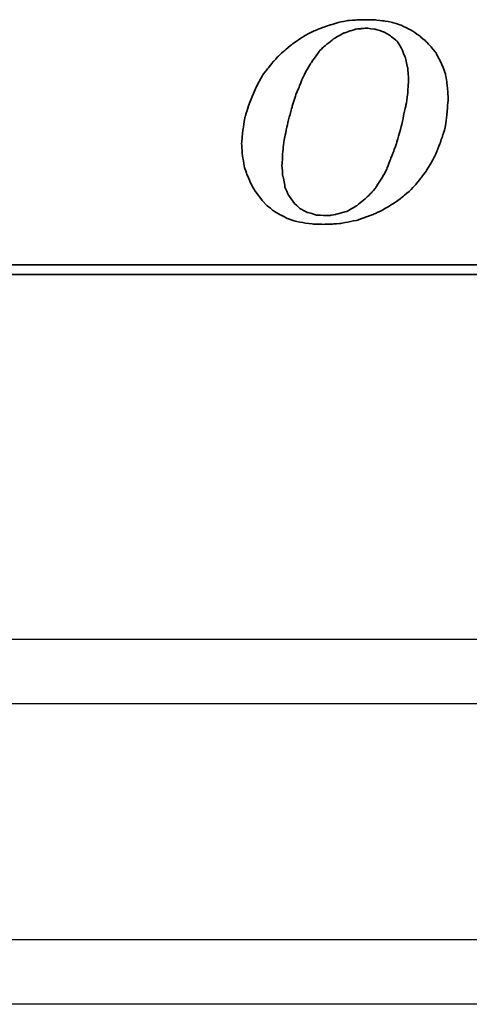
# Model space of a CAD drawing. Header units: millimetres. Extents: x 467 to 831, y 501 to 636.
# Tile 34 of 51: x 738 to 749, y 524 to 547. Entities that reach past the tile are written whole.
import ezdxf

# ---------------------------------------------------------------- set-up
doc = ezdxf.new("R2010")
doc.units = ezdxf.units.MM
for name, color, linetype in [('2', 7, 'CONTINUOUS'), ('DIM', 4, 'CONTINUOUS'), ('layer 1', 7, 'CONTINUOUS')]:
    doc.layers.add(name, color=color, linetype=linetype)

# ---------------------------------------------------------------- blocks, each defined once
blk = doc.blocks.new('TBI MOTION logo(完整正式版)')
at = {"layer": 'layer 1', "color": 22, "lineweight": 35}
for points, knots in [([(-11.34375, -6.98375), (-11.34375, -6.98375), (-10.91375, -7.43875), (-10.91375, -7.43875), (-10.91375, -7.43875), (-10.91375, -7.43875), (-10.38625, -7.87125), (-10.38625, -7.87125), (-10.38625, -7.87125), (-10.38625, -7.87125), (-9.81125, -8.20375), (-9.81125, -8.20375), (-9.81125, -8.20375), (-9.81125, -8.20375), (-9.21125, -8.51875), (-9.21125, -8.51875), (-9.21125, -8.51875), (-9.21125, -8.51875), (-8.51625, -8.75875), (-8.51625, -8.75875), (-8.51625, -8.75875), (-8.51625, -8.75875), (-7.77125, -8.90375), (-7.77125, -8.90375), (-7.77125, -8.90375), (-7.77125, -8.90375), (-6.97875, -8.99875), (-6.97875, -8.99875), (-6.97875, -8.99875), (-6.97875, -8.99875), (-6.14125, -9.02375), (-6.14125, -9.02375), (-6.14125, -9.02375), (-6.14125, -9.02375), (-5.37125, -8.99875), (-5.37125, -8.99875), (-5.37125, -8.99875), (-5.37125, -8.99875), (-4.65375, -8.94875), (-4.65375, -8.94875), (-4.65375, -8.94875), (-4.65375, -8.94875), (-3.93375, -8.80625), (-3.93375, -8.80625), (-3.93375, -8.80625), (-3.93375, -8.80625), (-3.21375, -8.66375), (-3.21375, -8.66375), (-3.21375, -8.66375), (-3.21375, -8.66375), (-2.49375, -8.39875), (-2.49375, -8.39875), (-2.49375, -8.39875), (-2.49375, -8.39875), (-1.79875, -8.13375), (-1.79875, -8.13375), (-1.79875, -8.13375), (-1.79875, -8.13375), (-1.17375, -7.84375), (-1.17375, -7.84375), (-1.17375, -7.84375), (-1.17375, -7.84375), (-0.52375, -7.46375), (-0.52375, -7.46375), (-0.52375, -7.46375), (-0.52375, -7.46375), (0.10124, -7.07875), (0.10124, -7.07875), (0.10124, -7.07875), (0.10124, -7.07875), (0.67625, -6.62375), (0.67625, -6.62375), (0.67625, -6.62375), (0.67625, -6.62375), (1.24874, -6.14375), (1.24874, -6.14375), (1.24874, -6.14375), (1.24874, -6.14375), (1.72874, -5.64125), (1.72874, -5.64125), (1.72874, -5.64125), (1.72874, -5.64125), (2.18624, -5.06375), (2.18624, -5.06375), (2.18624, -5.06375), (2.18624, -5.06375), (2.61625, -4.48874), (2.61625, -4.48874), (2.61625, -4.48874), (2.61625, -4.48874), (3.00125, -3.83874), (3.00125, -3.83874), (3.00125, -3.83874), (3.00125, -3.83874), (3.36124, -3.21374), (3.36124, -3.21374), (3.36124, -3.21374), (3.36124, -3.21374), (3.84374, -1.99125), (3.84374, -1.99125), (3.84374, -1.99125), (3.84374, -1.99125), (4.22625, -0.81875), (4.22625, -0.81875), (4.22625, -0.81875), (4.22625, -0.81875), (4.39125, 0.45624), (4.39125, 0.45624), (4.39125, 0.45624), (4.39125, 0.45624), (4.48874, 1.70124), (4.48874, 1.70124), (4.48874, 1.70124), (4.48874, 1.70124), (4.43874, 2.44625), (4.43874, 2.44625), (4.43874, 2.44625), (4.43874, 2.44625), (4.36874, 3.14125), (4.36874, 3.14125), (4.36874, 3.14125), (4.36874, 3.14125), (4.25125, 3.81125), (4.25125, 3.81125), (4.25125, 3.81125), (4.25125, 3.81125), (4.03124, 4.41125), (4.03124, 4.41125), (4.03124, 4.41125), (4.03124, 4.41125), (3.74374, 5.01125), (3.74374, 5.01125), (3.74374, 5.01125), (3.74374, 5.01125), (3.43124, 5.58875), (3.43124, 5.58875), (3.43124, 5.58875), (3.43124, 5.58875), (3.02625, 6.09125), (3.02625, 6.09125), (3.02625, 6.09125), (3.02625, 6.09125), (2.59374, 6.54875), (2.59374, 6.54875), (2.59374, 6.54875), (2.59374, 6.54875), (2.09124, 6.98125), (2.09124, 6.98125), (2.09124, 6.98125), (2.09124, 6.98125), (1.56124, 7.36625), (1.56124, 7.36625), (1.56124, 7.36625), (1.56124, 7.36625), (0.98624, 7.67625), (0.98624, 7.67625), (0.98624, 7.67625), (0.98624, 7.67625), (0.38624, 7.96375), (0.38624, 7.96375), (0.38624, 7.96375), (0.38624, 7.96375), (-0.25875, 8.15625), (-0.25875, 8.15625), (-0.25875, 8.15625), (-0.25875, 8.15625), (-0.98125, 8.30125), (-0.98125, 8.30125), (-0.98125, 8.30125), (-0.98125, 8.30125), (-1.70124, 8.37125), (-1.70124, 8.37125), (-1.70124, 8.37125), (-1.70124, 8.37125), (-2.49375, 8.39624), (-2.49375, 8.39624), (-2.49375, 8.39624), (-2.49375, 8.39624), (-3.28625, 8.37125), (-3.28625, 8.37125), (-3.28625, 8.37125), (-3.28625, 8.37125), (-4.05125, 8.32125), (-4.05125, 8.32125), (-4.05125, 8.32125), (-4.05125, 8.32125), (-4.77375, 8.18125), (-4.77375, 8.18125), (-4.77375, 8.18125), (-4.77375, 8.18125), (-5.51625, 7.96375), (-5.51625, 7.96375), (-5.51625, 7.96375), (-5.51625, 7.96375), (-6.21125, 7.72625), (-6.21125, 7.72625), (-6.21125, 7.72625), (-6.21125, 7.72625), (-6.92875, 7.43625), (-6.92875, 7.43625), (-6.92875, 7.43625), (-6.92875, 7.43625), (-7.57875, 7.10125), (-7.57875, 7.10125), (-7.57875, 7.10125), (-7.57875, 7.10125), (-8.24875, 6.69125), (-8.24875, 6.69125), (-8.24875, 6.69125), (-8.24875, 6.69125), (-8.84875, 6.26125), (-8.84875, 6.26125), (-8.84875, 6.26125), (-8.84875, 6.26125), (-9.42625, 5.78125), (-9.42625, 5.78125), (-9.42625, 5.78125), (-9.42625, 5.78125), (-9.95375, 5.30125), (-9.95375, 5.30125), (-9.95375, 5.30125), (-9.95375, 5.30125), (-10.43375, 4.79624), (-10.43375, 4.79624), (-10.43375, 4.79624), (-10.43375, 4.79624), (-10.88875, 4.22125), (-10.88875, 4.22125), (-10.88875, 4.22125), (-10.88875, 4.22125), (-11.29875, 3.69375), (-11.29875, 3.69375), (-11.29875, 3.69375), (-11.29875, 3.69375), (-11.63375, 3.09125), (-11.63375, 3.09125), (-11.63375, 3.09125), (-11.63375, 3.09125), (-11.91875, 2.49625), (-11.91875, 2.49625), (-11.91875, 2.49625), (-11.91875, 2.49625), (-12.44875, 1.24625), (-12.44875, 1.24625), (-12.44875, 1.24625), (-12.44875, 1.24625), (-12.80875, 0.06874), (-12.80875, 0.06874), (-12.80875, 0.06874), (-12.80875, 0.06874), (-12.99875, -1.07875), (-12.99875, -1.07875), (-12.99875, -1.07875), (-12.99875, -1.07875), (-13.09375, -2.18375), (-13.09375, -2.18375), (-13.09375, -2.18375), (-13.09375, -2.18375), (-13.04875, -2.85375), (-13.04875, -2.85375), (-13.04875, -2.85375), (-13.04875, -2.85375), (-12.97375, -3.50375), (-12.97375, -3.50375), (-12.97375, -3.50375), (-12.97375, -3.50375), (-12.95375, -3.50375), (-12.95375, -3.50375), (-12.95375, -3.50375), (-12.95375, -3.50375), (-12.85375, -4.17375), (-12.85375, -4.17375), (-12.85375, -4.17375), (-12.85375, -4.17375), (-12.63875, -4.77624), (-12.63875, -4.77624), (-12.63875, -4.77624), (-12.63875, -4.77624), (-12.39875, -5.35125), (-12.39875, -5.35125), (-12.39875, -5.35125), (-12.39875, -5.35125), (-12.11375, -5.92875), (-12.11375, -5.92875), (-12.11375, -5.92875), (-12.11375, -5.92875), (-11.75375, -6.45375), (-11.75375, -6.45375), (-11.75375, -6.45375), (-11.75375, -6.45375), (-11.34375, -6.98375), (-11.34375, -6.98375)], [0, 0, 0, 0, 0.01369863, 0.01369863, 0.01369863, 0.01369864, 0.02739726, 0.02739726, 0.02739726, 0.02739727, 0.04109589, 0.04109589, 0.04109589, 0.0410959, 0.05479452, 0.05479452, 0.05479452, 0.05479453, 0.06849315, 0.06849315, 0.06849315, 0.06849316, 0.08219178, 0.08219178, 0.08219178, 0.08219179, 0.09589041, 0.09589041, 0.09589041, 0.09589042, 0.10958904, 0.10958904, 0.10958904, 0.10958905, 0.12328767, 0.12328767, 0.12328767, 0.12328768, 0.1369863, 0.1369863, 0.1369863, 0.13698631, 0.15068493, 0.15068493, 0.15068493, 0.15068494, 0.16438356, 0.16438356, 0.16438356, 0.16438357, 0.17808219, 0.17808219, 0.17808219, 0.1780822, 0.19178082, 0.19178082, 0.19178082, 0.19178083, 0.20547945, 0.20547945, 0.20547945, 0.20547946, 0.21917808, 0.21917808, 0.21917808, 0.21917809, 0.23287671, 0.23287671, 0.23287671, 0.23287672, 0.24657534, 0.24657534, 0.24657534, 0.24657535, 0.26027397, 0.26027397, 0.26027397, 0.26027398, 0.2739726, 0.2739726, 0.2739726, 0.27397261, 0.28767123, 0.28767123, 0.28767123, 0.28767124, 0.30136986, 0.30136986, 0.30136986, 0.30136987, 0.31506849, 0.31506849, 0.31506849, 0.3150685, 0.32876712, 0.32876712, 0.32876712, 0.32876713, 0.34246575, 0.34246575, 0.34246575, 0.34246576, 0.35616438, 0.35616438, 0.35616438, 0.35616439, 0.36986301, 0.36986301, 0.36986301, 0.36986302, 0.38356164, 0.38356164, 0.38356164, 0.38356165, 0.39726027, 0.39726027, 0.39726027, 0.39726028, 0.4109589, 0.4109589, 0.4109589, 0.41095891, 0.42465753, 0.42465753, 0.42465753, 0.42465754, 0.43835616, 0.43835616, 0.43835616, 0.43835617, 0.45205479, 0.45205479, 0.45205479, 0.4520548, 0.46575342, 0.46575342, 0.46575342, 0.46575343, 0.47945205, 0.47945205, 0.47945205, 0.47945206, 0.49315068, 0.49315068, 0.49315068, 0.49315069, 0.50684932, 0.50684932, 0.50684932, 0.50684933, 0.52054795, 0.52054795, 0.52054795, 0.52054796, 0.53424658, 0.53424658, 0.53424658, 0.53424659, 0.54794521, 0.54794521, 0.54794521, 0.54794522, 0.56164384, 0.56164384, 0.56164384, 0.56164385, 0.57534247, 0.57534247, 0.57534247, 0.57534248, 0.5890411, 0.5890411, 0.5890411, 0.58904111, 0.60273973, 0.60273973, 0.60273973, 0.60273974, 0.61643836, 0.61643836, 0.61643836, 0.61643837, 0.63013699, 0.63013699, 0.63013699, 0.630137, 0.64383562, 0.64383562, 0.64383562, 0.64383563, 0.65753425, 0.65753425, 0.65753425, 0.65753426, 0.67123288, 0.67123288, 0.67123288, 0.67123289, 0.68493151, 0.68493151, 0.68493151, 0.68493152, 0.69863014, 0.69863014, 0.69863014, 0.69863015, 0.71232877, 0.71232877, 0.71232877, 0.71232878, 0.7260274, 0.7260274, 0.7260274, 0.72602741, 0.73972603, 0.73972603, 0.73972603, 0.73972604, 0.75342466, 0.75342466, 0.75342466, 0.75342467, 0.76712329, 0.76712329, 0.76712329, 0.7671233, 0.78082192, 0.78082192, 0.78082192, 0.78082193, 0.79452055, 0.79452055, 0.79452055, 0.79452056, 0.80821918, 0.80821918, 0.80821918, 0.80821919, 0.82191781, 0.82191781, 0.82191781, 0.82191782, 0.83561644, 0.83561644, 0.83561644, 0.83561645, 0.84931507, 0.84931507, 0.84931507, 0.84931508, 0.8630137, 0.8630137, 0.8630137, 0.86301371, 0.87671233, 0.87671233, 0.87671233, 0.87671234, 0.89041096, 0.89041096, 0.89041096, 0.89041097, 0.90410959, 0.90410959, 0.90410959, 0.9041096, 0.91780822, 0.91780822, 0.91780822, 0.91780823, 0.93150685, 0.93150685, 0.93150685, 0.93150686, 0.94520548, 0.94520548, 0.94520548, 0.94520549, 0.95890411, 0.95890411, 0.95890411, 0.95890412, 0.97260274, 0.97260274, 0.97260274, 0.97260275, 0.98630137, 0.98630137, 0.98630137, 0.98630138, 1, 1, 1, 1]), ([(-8.77875, 1.03124), (-8.77875, 1.03124), (-8.51625, 1.89625), (-8.51625, 1.89625), (-8.51625, 1.89625), (-8.51625, 1.89625), (-8.20375, 2.66375), (-8.20375, 2.66375), (-8.20375, 2.66375), (-8.20375, 2.66375), (-7.91625, 3.38125), (-7.91625, 3.38125), (-7.91625, 3.38125), (-7.91625, 3.38125), (-7.91625, 3.40624), (-7.91625, 3.40624), (-7.91625, 3.40624), (-7.91625, 3.40624), (-7.57875, 4.07624), (-7.57875, 4.07624), (-7.57875, 4.07624), (-7.57875, 4.07624), (-7.24375, 4.65125), (-7.24375, 4.65125), (-7.24375, 4.65125), (-7.24375, 4.65125), (-7.21875, 4.65125), (-7.21875, 4.65125), (-7.21875, 4.65125), (-7.21875, 4.65125), (-7.21875, 4.67624), (-7.21875, 4.67624), (-7.21875, 4.67624), (-7.21875, 4.67624), (-6.83625, 5.20375), (-6.83625, 5.20375), (-6.83625, 5.20375), (-6.83625, 5.20375), (-6.49875, 5.68625), (-6.49875, 5.68625), (-6.49875, 5.68625), (-6.49875, 5.68625), (-6.49875, 5.70625), (-6.49875, 5.70625), (-6.49875, 5.70625), (-6.49875, 5.70625), (-6.11625, 6.09125), (-6.11625, 6.09125), (-6.11625, 6.09125), (-6.11625, 6.09125), (-6.09125, 6.09125), (-6.09125, 6.09125), (-6.09125, 6.09125), (-6.09125, 6.09125), (-5.27375, 6.76625), (-5.27375, 6.76625), (-5.27375, 6.76625), (-5.27375, 6.76625), (-5.24875, 6.76625), (-5.24875, 6.76625), (-5.24875, 6.76625), (-5.24875, 6.76625), (-5.24875, 6.78625), (-5.24875, 6.78625), (-5.24875, 6.78625), (-5.24875, 6.78625), (-4.38875, 7.26624), (-4.38875, 7.26624), (-4.38875, 7.26624), (-4.38875, 7.26624), (-4.36125, 7.26624), (-4.36125, 7.26624), (-4.36125, 7.26624), (-4.36125, 7.26624), (-3.93375, 7.41125), (-3.93375, 7.41125), (-3.93375, 7.41125), (-3.93375, 7.41125), (-3.47375, 7.55625), (-3.47375, 7.55625), (-3.47375, 7.55625), (-3.47375, 7.55625), (-3.45375, 7.55625), (-3.45375, 7.55625), (-3.45375, 7.55625), (-3.45375, 7.55625), (-3.42875, 7.58124), (-3.42875, 7.58124), (-3.42875, 7.58124), (-3.42875, 7.58124), (-2.97375, 7.62625), (-2.97375, 7.62625), (-2.97375, 7.62625), (-2.97375, 7.62625), (-2.49375, 7.67625), (-2.49375, 7.67625), (-2.49375, 7.67625), (-2.49375, 7.67625), (-2.46875, 7.67625), (-2.46875, 7.67625), (-2.46875, 7.67625), (-2.46875, 7.67625), (-1.70124, 7.58124), (-1.70124, 7.58124), (-1.70124, 7.58124), (-1.70124, 7.58124), (-1.67875, 7.55625), (-1.67875, 7.55625), (-1.67875, 7.55625), (-1.67875, 7.55625), (-1.65375, 7.55625), (-1.65375, 7.55625), (-1.65375, 7.55625), (-1.65375, 7.55625), (-1.03125, 7.36625), (-1.03125, 7.36625), (-1.03125, 7.36625), (-1.03125, 7.36625), (-1.00625, 7.36625), (-1.00625, 7.36625), (-1.00625, 7.36625), (-1.00625, 7.36625), (-0.43124, 7.02624), (-0.43124, 7.02624), (-0.43124, 7.02624), (-0.43124, 7.02624), (-0.40625, 7.00624), (-0.40625, 7.00624), (-0.40625, 7.00624), (-0.40625, 7.00624), (0.12124, 6.57124), (0.12124, 6.57124), (0.12124, 6.57124), (0.12124, 6.57124), (0.14624, 6.54875), (0.14624, 6.54875), (0.14624, 6.54875), (0.14624, 6.54875), (0.17124, 6.52375), (0.17124, 6.52375), (0.17124, 6.52375), (0.17124, 6.52375), (0.55625, 5.89875), (0.55625, 5.89875), (0.55625, 5.89875), (0.55625, 5.89875), (0.55625, 5.87625), (0.55625, 5.87625), (0.55625, 5.87625), (0.55625, 5.87625), (0.84124, 5.15625), (0.84124, 5.15625), (0.84124, 5.15625), (0.84124, 5.15625), (0.84124, 5.13125), (0.84124, 5.13125), (0.84124, 5.13125), (0.84124, 5.13125), (1.03624, 4.31875), (1.03624, 4.31875), (1.03624, 4.31875), (1.03624, 4.31875), (1.05624, 4.31875), (1.05624, 4.31875), (1.05624, 4.31875), (1.05624, 4.31875), (1.05624, 4.29125), (1.05624, 4.29125), (1.05624, 4.29125), (1.05624, 4.29125), (1.10625, 3.33125), (1.10625, 3.33125), (1.10625, 3.33125), (1.10625, 3.33125), (1.10625, 3.30875), (1.10625, 3.30875), (1.10625, 3.30875), (1.10625, 3.30875), (1.05624, 2.20624), (1.05624, 2.20624), (1.05624, 2.20624), (1.05624, 2.20624), (1.05624, 2.18124), (1.05624, 2.18124), (1.05624, 2.18124), (1.05624, 2.18124), (0.86624, 0.93624), (0.86624, 0.93624), (0.86624, 0.93624), (0.86624, 0.93624), (0.84124, 0.93624), (0.84124, 0.93624), (0.84124, 0.93624), (0.84124, 0.93624), (0.55625, -0.45874), (0.55625, -0.45874), (0.55625, -0.45874), (0.55625, -0.45874), (0.12124, -1.99125), (0.12124, -1.99125), (0.12124, -1.99125), (0.12124, -1.99125), (0.12124, -2.01874), (0.12124, -2.01874), (0.12124, -2.01874), (0.12124, -2.01874), (-0.13874, -2.78375), (-0.13874, -2.78375), (-0.13874, -2.78375), (-0.13874, -2.78375), (-0.43124, -3.50375), (-0.43124, -3.50375), (-0.43124, -3.50375), (-0.43124, -3.50375), (-0.69375, -4.19875), (-0.69375, -4.19875), (-0.69375, -4.19875), (-0.69375, -4.19875), (-0.69375, -4.22375), (-0.69375, -4.22375), (-0.69375, -4.22375), (-0.69375, -4.22375), (-0.98125, -4.82374), (-0.98125, -4.82374), (-0.98125, -4.82374), (-0.98125, -4.82374), (-1.00625, -4.82374), (-1.00625, -4.82374), (-1.00625, -4.82374), (-1.00625, -4.82374), (-1.33875, -5.35125), (-1.33875, -5.35125), (-1.33875, -5.35125), (-1.33875, -5.35125), (-1.67875, -5.87875), (-1.67875, -5.87875), (-1.67875, -5.87875), (-1.67875, -5.87875), (-1.67875, -5.90375), (-1.67875, -5.90375), (-1.67875, -5.90375), (-1.67875, -5.90375), (-2.05875, -6.35875), (-2.05875, -6.35875), (-2.05875, -6.35875), (-2.05875, -6.35875), (-2.08375, -6.38375), (-2.08375, -6.38375), (-2.08375, -6.38375), (-2.08375, -6.38375), (-2.46875, -6.74375), (-2.46875, -6.74375), (-2.46875, -6.74375), (-2.46875, -6.74375), (-3.25875, -7.41625), (-3.25875, -7.41625), (-3.25875, -7.41625), (-3.25875, -7.41625), (-3.28625, -7.43875), (-3.28625, -7.43875), (-3.28625, -7.43875), (-3.28625, -7.43875), (-4.12375, -7.91875), (-4.12375, -7.91875), (-4.12375, -7.91875), (-4.12375, -7.91875), (-4.14875, -7.91875), (-4.14875, -7.91875), (-4.14875, -7.91875), (-4.14875, -7.91875), (-4.17125, -7.91875), (-4.17125, -7.91875), (-4.17125, -7.91875), (-4.17125, -7.91875), (-5.03375, -8.15875), (-5.03375, -8.15875), (-5.03375, -8.15875), (-5.03375, -8.15875), (-5.51625, -8.25625), (-5.51625, -8.25625), (-5.51625, -8.25625), (-5.51625, -8.25625), (-5.54125, -8.27875), (-5.54125, -8.27875), (-5.54125, -8.27875), (-5.54125, -8.27875), (-5.56375, -8.27875), (-5.56375, -8.27875), (-5.56375, -8.27875), (-5.56375, -8.27875), (-5.99625, -8.27875), (-5.99625, -8.27875), (-5.99625, -8.27875), (-5.99625, -8.27875), (-6.76375, -8.23125), (-6.76375, -8.23125), (-6.76375, -8.23125), (-6.76375, -8.23125), (-6.78875, -8.23125), (-6.78875, -8.23125), (-6.78875, -8.23125), (-6.78875, -8.23125), (-6.78875, -8.20375), (-6.78875, -8.20375), (-6.78875, -8.20375), (-6.78875, -8.20375), (-7.45875, -8.01375), (-7.45875, -8.01375), (-7.45875, -8.01375), (-7.45875, -8.01375), (-7.48375, -8.01375), (-7.48375, -8.01375), (-7.48375, -8.01375), (-7.48375, -8.01375), (-7.50875, -8.01375), (-7.50875, -8.01375), (-7.50875, -8.01375), (-7.50875, -8.01375), (-8.13125, -7.67875), (-8.13125, -7.67875), (-8.13125, -7.67875), (-8.13125, -7.67875), (-8.15625, -7.65375), (-8.15625, -7.65375), (-8.15625, -7.65375), (-8.15625, -7.65375), (-8.65875, -7.17375), (-8.65875, -7.17375), (-8.65875, -7.17375), (-8.65875, -7.17375), (-8.68375, -7.14875), (-8.68375, -7.14875), (-8.68375, -7.14875), (-8.68375, -7.14875), (-9.08875, -6.57375), (-9.08875, -6.57375), (-9.08875, -6.57375), (-9.08875, -6.57375), (-9.11375, -6.54875), (-9.11375, -6.54875), (-9.11375, -6.54875), (-9.11375, -6.54875), (-9.11375, -6.52875), (-9.11375, -6.52875), (-9.11375, -6.52875), (-9.11375, -6.52875), (-9.40375, -5.85375), (-9.40375, -5.85375), (-9.40375, -5.85375), (-9.40375, -5.85375), (-9.40375, -5.82875), (-9.40375, -5.82875), (-9.40375, -5.82875), (-9.40375, -5.82875), (-9.56875, -4.96875), (-9.56875, -4.96875), (-9.56875, -4.96875), (-9.56875, -4.96875), (-9.59375, -4.94375), (-9.59375, -4.94375), (-9.59375, -4.94375), (-9.59375, -4.94375), (-9.66375, -4.03375), (-9.66375, -4.03375), (-9.66375, -4.03375), (-9.66375, -4.03375), (-9.66375, -4.00875), (-9.66375, -4.00875), (-9.66375, -4.00875), (-9.66375, -4.00875), (-9.59375, -2.85375), (-9.59375, -2.85375), (-9.59375, -2.85375), (-9.59375, -2.85375), (-9.45125, -1.65875), (-9.45125, -1.65875), (-9.45125, -1.65875), (-9.45125, -1.65875), (-9.42625, -1.63375), (-9.42625, -1.63375), (-9.42625, -1.63375), (-9.42625, -1.63375), (-9.16125, -0.33875), (-9.16125, -0.33875), (-9.16125, -0.33875), (-9.16125, -0.33875), (-8.77875, 1.00624), (-8.77875, 1.00624), (-8.77875, 1.00624), (-8.77875, 1.00624), (-8.77875, 1.03124), (-8.77875, 1.03124)], [0, 0, 0, 0, 0.01020408, 0.01020408, 0.01020408, 0.01020409, 0.02040816, 0.02040816, 0.02040816, 0.02040817, 0.03061224, 0.03061224, 0.03061224, 0.03061225, 0.04081633, 0.04081633, 0.04081633, 0.04081634, 0.05102041, 0.05102041, 0.05102041, 0.05102042, 0.06122449, 0.06122449, 0.06122449, 0.0612245, 0.07142857, 0.07142857, 0.07142857, 0.07142858, 0.08163265, 0.08163265, 0.08163265, 0.08163266, 0.09183673, 0.09183673, 0.09183673, 0.09183674, 0.10204082, 0.10204082, 0.10204082, 0.10204083, 0.1122449, 0.1122449, 0.1122449, 0.11224491, 0.12244898, 0.12244898, 0.12244898, 0.12244899, 0.13265306, 0.13265306, 0.13265306, 0.13265307, 0.14285714, 0.14285714, 0.14285714, 0.14285715, 0.15306122, 0.15306122, 0.15306122, 0.15306123, 0.16326531, 0.16326531, 0.16326531, 0.16326532, 0.17346939, 0.17346939, 0.17346939, 0.1734694, 0.18367347, 0.18367347, 0.18367347, 0.18367348, 0.19387755, 0.19387755, 0.19387755, 0.19387756, 0.20408163, 0.20408163, 0.20408163, 0.20408164, 0.21428571, 0.21428571, 0.21428571, 0.21428572, 0.2244898, 0.2244898, 0.2244898, 0.22448981, 0.23469388, 0.23469388, 0.23469388, 0.23469389, 0.24489796, 0.24489796, 0.24489796, 0.24489797, 0.25510204, 0.25510204, 0.25510204, 0.25510205, 0.26530612, 0.26530612, 0.26530612, 0.26530613, 0.2755102, 0.2755102, 0.2755102, 0.27551021, 0.28571429, 0.28571429, 0.28571429, 0.2857143, 0.29591837, 0.29591837, 0.29591837, 0.29591838, 0.30612245, 0.30612245, 0.30612245, 0.30612246, 0.31632653, 0.31632653, 0.31632653, 0.31632654, 0.32653061, 0.32653061, 0.32653061, 0.32653062, 0.33673469, 0.33673469, 0.33673469, 0.3367347, 0.34693878, 0.34693878, 0.34693878, 0.34693879, 0.35714286, 0.35714286, 0.35714286, 0.35714287, 0.36734694, 0.36734694, 0.36734694, 0.36734695, 0.37755102, 0.37755102, 0.37755102, 0.37755103, 0.3877551, 0.3877551, 0.3877551, 0.38775511, 0.39795918, 0.39795918, 0.39795918, 0.39795919, 0.40816327, 0.40816327, 0.40816327, 0.40816328, 0.41836735, 0.41836735, 0.41836735, 0.41836736, 0.42857143, 0.42857143, 0.42857143, 0.42857144, 0.43877551, 0.43877551, 0.43877551, 0.43877552, 0.44897959, 0.44897959, 0.44897959, 0.4489796, 0.45918367, 0.45918367, 0.45918367, 0.45918368, 0.46938776, 0.46938776, 0.46938776, 0.46938777, 0.47959184, 0.47959184, 0.47959184, 0.47959185, 0.48979592, 0.48979592, 0.48979592, 0.48979593, 0.5, 0.5, 0.5, 0.50000001, 0.51020408, 0.51020408, 0.51020408, 0.51020409, 0.52040816, 0.52040816, 0.52040816, 0.52040817, 0.53061224, 0.53061224, 0.53061224, 0.53061225, 0.54081633, 0.54081633, 0.54081633, 0.54081634, 0.55102041, 0.55102041, 0.55102041, 0.55102042, 0.56122449, 0.56122449, 0.56122449, 0.5612245, 0.57142857, 0.57142857, 0.57142857, 0.57142858, 0.58163265, 0.58163265, 0.58163265, 0.58163266, 0.59183673, 0.59183673, 0.59183673, 0.59183674, 0.60204082, 0.60204082, 0.60204082, 0.60204083, 0.6122449, 0.6122449, 0.6122449, 0.61224491, 0.62244898, 0.62244898, 0.62244898, 0.62244899, 0.63265306, 0.63265306, 0.63265306, 0.63265307, 0.64285714, 0.64285714, 0.64285714, 0.64285715, 0.65306122, 0.65306122, 0.65306122, 0.65306123, 0.66326531, 0.66326531, 0.66326531, 0.66326532, 0.67346939, 0.67346939, 0.67346939, 0.6734694, 0.68367347, 0.68367347, 0.68367347, 0.68367348, 0.69387755, 0.69387755, 0.69387755, 0.69387756, 0.70408163, 0.70408163, 0.70408163, 0.70408164, 0.71428571, 0.71428571, 0.71428571, 0.71428572, 0.7244898, 0.7244898, 0.7244898, 0.72448981, 0.73469388, 0.73469388, 0.73469388, 0.73469389, 0.74489796, 0.74489796, 0.74489796, 0.74489797, 0.75510204, 0.75510204, 0.75510204, 0.75510205, 0.76530612, 0.76530612, 0.76530612, 0.76530613, 0.7755102, 0.7755102, 0.7755102, 0.77551021, 0.78571429, 0.78571429, 0.78571429, 0.7857143, 0.79591837, 0.79591837, 0.79591837, 0.79591838, 0.80612245, 0.80612245, 0.80612245, 0.80612246, 0.81632653, 0.81632653, 0.81632653, 0.81632654, 0.82653061, 0.82653061, 0.82653061, 0.82653062, 0.83673469, 0.83673469, 0.83673469, 0.8367347, 0.84693878, 0.84693878, 0.84693878, 0.84693879, 0.85714286, 0.85714286, 0.85714286, 0.85714287, 0.86734694, 0.86734694, 0.86734694, 0.86734695, 0.87755102, 0.87755102, 0.87755102, 0.87755103, 0.8877551, 0.8877551, 0.8877551, 0.88775511, 0.89795918, 0.89795918, 0.89795918, 0.89795919, 0.90816327, 0.90816327, 0.90816327, 0.90816328, 0.91836735, 0.91836735, 0.91836735, 0.91836736, 0.92857143, 0.92857143, 0.92857143, 0.92857144, 0.93877551, 0.93877551, 0.93877551, 0.93877552, 0.94897959, 0.94897959, 0.94897959, 0.9489796, 0.95918367, 0.95918367, 0.95918367, 0.95918368, 0.96938776, 0.96938776, 0.96938776, 0.96938777, 0.97959184, 0.97959184, 0.97959184, 0.97959185, 0.98979592, 0.98979592, 0.98979592, 0.98979593, 1, 1, 1, 1]), ([(75.90875, -9.47875), (75.90875, -9.47875), (75.90875, -12.28625), (75.90875, -12.28625), (75.90875, -12.28625), (75.90875, -12.28625), (75.90875, -12.47875), (75.90875, -12.47875), (75.90875, -12.47875), (75.90875, -12.47875), (75.71625, -12.47875), (75.71625, -12.47875), (75.71625, -12.47875), (75.71625, -12.47875), (-88.32875, -12.47875), (-88.32875, -12.47875), (-88.32875, -12.47875), (-88.32875, -12.47875), (-88.32875, -13.29375), (-88.32875, -13.29375), (-88.32875, -13.29375), (-88.32875, -13.29375), (82.89125, -13.29375), (82.89125, -13.29375), (82.89125, -13.29375), (82.89125, -13.29375), (75.90875, -9.47875), (75.90875, -9.47875)], [0, 0, 0, 0, 0.14285714, 0.14285714, 0.14285714, 0.14285715, 0.28571429, 0.28571429, 0.28571429, 0.2857143, 0.42857143, 0.42857143, 0.42857143, 0.42857144, 0.57142857, 0.57142857, 0.57142857, 0.57142858, 0.71428571, 0.71428571, 0.71428571, 0.71428572, 0.85714286, 0.85714286, 0.85714286, 0.85714287, 1, 1, 1, 1])]:
    blk.add_open_spline(points, degree=3, knots=knots, dxfattribs=at)

msp = doc.modelspace()

# ---------------------------------------------------------------- linework, layer by layer
at = {"layer": '2', "color": 0, "linetype": 'Continuous'}
msp.add_line((772.922, 532.556), (703.622, 532.556), dxfattribs=at)
for points in [[(772.922, 531.056), (703.622, 531.056)], [(830.772, 525.556), (641.695, 525.556)], [(830.772, 524.056), (598.272, 524.056)]]:
    msp.add_open_spline(points, degree=1, dxfattribs=at)

# ---------------------------------------------------------------- block references
at = {"layer": 'DIM', "color": 7, "xscale": 0.2736514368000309, "yscale": 0.2736514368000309, "zscale": 0.2736514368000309}
msp.add_blockref('TBI MOTION logo(完整正式版)', (747.025, 544.693), dxfattribs=at)

doc.saveas('drawing.dxf')
